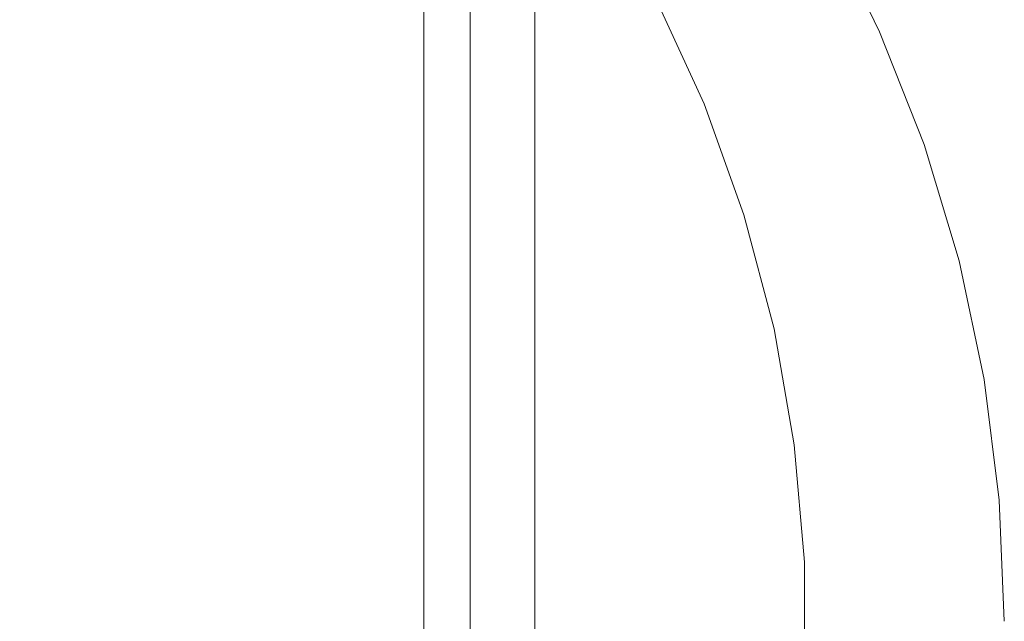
# Model space of a CAD drawing. Header units: millimetres. Extents: x -148 to 148, y -92 to 92.
# Tile 38 of 49: x 73 to 148, y 0 to 46. Entities that reach past the tile are written whole.
import ezdxf

# ---------------------------------------------------------------- set-up
doc = ezdxf.new("R2010")
doc.units = ezdxf.units.MM
doc.header["$LTSCALE"] = 25.4
doc.layers.add('Lighting-Moving Light', color=7, linetype='Continuous', lineweight=5, true_color=0x000000)

# ---------------------------------------------------------------- blocks, each defined once
blk = doc.blocks.new('Group-1')
at = {"layer": 'Lighting-Moving Light', "color": 7, "linetype": 'Continuous', "lineweight": 5, "transparency": 33554687}
for points, invisible_edges in [([(-1900.624, -1384.88, -99.966), (-1909.124, -1376.38, -108.466), (-1909.124, -1209.38, -108.466), (-1900.624, -1200.88, -99.966)], 8), ([(-1900.623, -1200.88, -99.965), (-1900.623, -1384.88, -99.965), (-1900.624, -1384.88, -99.966)], 8), ([(-1900.624, -1200.88, -99.966), (-1900.623, -1200.88, -99.965), (-1900.624, -1384.88, -99.966)], 10), ([(-1900.623, -1200.88, -21.465), (-1900.623, -1384.88, -21.465), (-1900.623, -1243.669, -47.544), (-1900.623, -1216.036, -47.544)], 10), ([(-1900.623, -1243.669, -77.387), (-1900.623, -1342.091, -47.544), (-1900.623, -1342.091, -77.387), (-1900.623, -1200.88, -99.965)], 13), ([(-1900.623, -1342.091, -77.387), (-1900.623, -1369.725, -77.387), (-1900.623, -1384.88, -99.965), (-1900.623, -1200.88, -99.965)], 10), ([(-1887.648, -1253.226, -77.387), (-1891.422, -1245.019, -77.387), (-1878.305, -1239.352, -77.387), (-1874.189, -1247.693, -77.387)], 10), ([(-1874.189, -1247.693, -47.544), (-1878.305, -1239.352, -47.544), (-1891.422, -1245.019, -47.544), (-1887.648, -1253.226, -47.544)], 10), ([(-1874.189, -1247.693, -47.544), (-1874.189, -1247.693, -77.387), (-1878.305, -1239.352, -77.387), (-1878.305, -1239.352, -47.544)], 5), ([(-1900.623, -1342.091, -47.544), (-1900.623, -1243.669, -77.387), (-1900.623, -1243.669, -47.544), (-1900.623, -1384.88, -21.465)], 13), ([(-1891.422, -1245.019, -47.544), (-1891.422, -1245.019, -77.387), (-1887.648, -1253.226, -77.387), (-1887.648, -1253.226, -47.544)], 4), ([(-1874.189, -1247.693, -77.387), (-1870.781, -1256.348, -77.387), (-1884.596, -1261.728, -77.387), (-1887.648, -1253.226, -77.387)], 10), ([(-1887.648, -1253.226, -47.544), (-1884.596, -1261.728, -47.544), (-1870.781, -1256.348, -47.544), (-1874.189, -1247.693, -47.544)], 10), ([(-1870.781, -1256.348, -47.544), (-1870.781, -1256.348, -77.387), (-1874.189, -1247.693, -77.387), (-1874.189, -1247.693, -47.544)], 5), ([(-1887.648, -1253.226, -47.544), (-1887.648, -1253.226, -77.387), (-1884.596, -1261.728, -77.387), (-1884.596, -1261.728, -47.544)], 5), ([(-1870.781, -1256.348, -77.387), (-1868.105, -1265.257, -77.387), (-1882.286, -1270.46, -77.387), (-1884.596, -1261.728, -77.387)], 10), ([(-1884.596, -1261.728, -47.544), (-1882.286, -1270.46, -47.544), (-1868.105, -1265.257, -47.544), (-1870.781, -1256.348, -47.544)], 10), ([(-1868.105, -1265.257, -47.544), (-1868.105, -1265.257, -77.387), (-1870.781, -1256.348, -77.387), (-1870.781, -1256.348, -47.544)], 5), ([(-1884.596, -1261.728, -47.544), (-1884.596, -1261.728, -77.387), (-1882.286, -1270.46, -77.387), (-1882.286, -1270.46, -47.544)], 5), ([(-1868.105, -1265.257, -77.387), (-1866.181, -1274.358, -77.387), (-1880.736, -1279.359, -77.387), (-1882.286, -1270.46, -77.387)], 10), ([(-1882.286, -1270.46, -47.544), (-1880.736, -1279.359, -47.544), (-1866.181, -1274.358, -47.544), (-1868.105, -1265.257, -47.544)], 10), ([(-1866.181, -1274.358, -47.544), (-1866.181, -1274.358, -77.387), (-1868.105, -1265.257, -77.387), (-1868.105, -1265.257, -47.544)], 5), ([(-1882.286, -1270.46, -47.544), (-1882.286, -1270.46, -77.387), (-1880.736, -1279.359, -77.387), (-1880.736, -1279.359, -47.544)], 5), ([(-1879.958, -1288.358, -77.387), (-1880.736, -1279.359, -77.387), (-1866.181, -1274.358, -77.387), (-1865.021, -1283.587, -77.387)], 10), ([(-1865.021, -1283.587, -47.544), (-1866.181, -1274.358, -47.544), (-1880.736, -1279.359, -47.544), (-1879.958, -1288.358, -47.544)], 10), ([(-1865.021, -1283.587, -47.544), (-1865.021, -1283.587, -77.387), (-1866.181, -1274.358, -77.387), (-1866.181, -1274.358, -47.544)], 5), ([(-1880.736, -1279.359, -47.544), (-1880.736, -1279.359, -77.387), (-1879.958, -1288.358, -77.387), (-1879.958, -1288.358, -47.544)], 5), ([(-1879.957, -1297.391, -77.387), (-1879.958, -1288.358, -77.387), (-1865.021, -1283.587, -77.387), (-1864.633, -1292.881, -77.387)], 10), ([(-1864.633, -1292.881, -47.544), (-1865.021, -1283.587, -47.544), (-1879.958, -1288.358, -47.544), (-1879.957, -1297.391, -47.544)], 10), ([(-1864.633, -1292.881, -47.544), (-1864.633, -1292.881, -77.387), (-1865.021, -1283.587, -77.387), (-1865.021, -1283.587, -47.544)], 5), ([(-1879.958, -1288.358, -47.544), (-1879.958, -1288.358, -77.387), (-1879.957, -1297.391, -77.387), (-1879.957, -1297.391, -47.544)], 5)]:
    blk.add_3dface(points, dxfattribs=dict(at, invisible_edges=invisible_edges))
for points in [[(-1900.623, -1200.88, -21.465), (-1905.589, -1205.846, -16.5), (-1905.589, -1379.915, -16.5), (-1900.623, -1384.88, -21.465)], [(-1905.589, -1205.846, -16.5), (-2119.658, -1205.846, -16.5), (-2119.658, -1379.915, -16.5), (-1905.589, -1379.915, -16.5)], [(-2116.123, -1209.38, -108.466), (-1909.124, -1209.38, -108.466), (-1909.124, -1376.38, -108.466), (-2116.123, -1376.38, -108.466)]]:
    blk.add_3dface(points, dxfattribs=at)
at = {"layer": 'Lighting-Moving Light', "color": 0, "flags": 1}
for tag in ['Yoke', 'Weight', 'Weight', 'Wattage', '3D_Symbol_Name', 'Candlepower', 'Body', 'Model_Name', 'Beam_Angle', 'Field_Angle', 'Remarks', 'Beam_Angle_2', 'Field_Angle_2', 'Num_Channels', 'Frame_Size', 'Device_Type', 'FixtureID', 'Frame_Size', 'Base', 'Lens', 'Inst_Type', 'Lamp']:
    blk.add_attdef(tag, (-2481.594, 128.93), '', height=0.18, dxfattribs=at)

msp = doc.modelspace()

# ---------------------------------------------------------------- block references
at = {"layer": 'Lighting-Moving Light', "color": 7, "transparency": 33554687}
msp.add_blockref('Group-1', (2012.623, 1292.88), dxfattribs=at)

doc.saveas('drawing.dxf')
